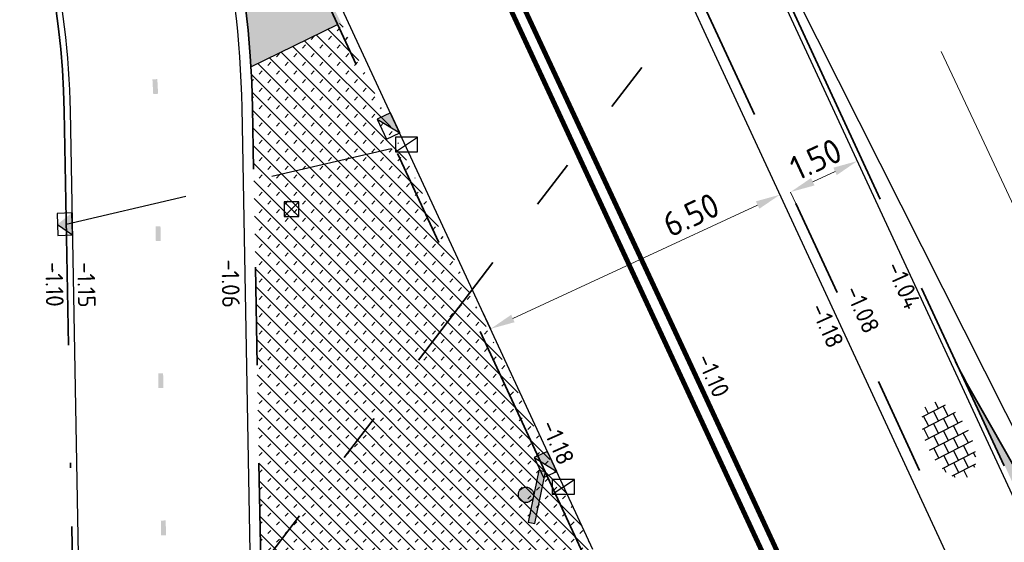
# Model space of a CAD drawing. Header units: metres. Extents: x -1 to 222837, y -2 to 853657.
# Tile 145 of 256: x 111185 to 111205, y 426645 to 426656. Entities that reach past the tile are written whole.
import ezdxf
from ezdxf.enums import TextEntityAlignment as Align

# ---------------------------------------------------------------- set-up
doc = ezdxf.new("R2010")
doc.units = ezdxf.units.M
doc.header["$XCLIPFRAME"] = 0
for name, pattern in [('1-1', [20, 10, -10]), ('AL-TEKENBLADGRENS', [11.5, 2.5, -1.5, 1, -1.5, 1, -1.5, 2.5]), ('RI-HWA_KOLKAANSLUITING', [4.3, 2.5, -1.8]), ('VH-AMSTELBAND', [30, 16, -4, 0, -2, 2, -2, 0, -4]), ('VH-OPSLUITBAND_100X200', [16, 8, -2, 4, -2]), ('VH-TROTTOIRBAND_130-150', [15, 5, -2, 2, -2, 2, -2])]:
    doc.linetypes.add(name, pattern=pattern)
for name, color, linetype in [('A-Maatvoering', 30, 'Continuous'), ('BORD-ZWART', 7, 'Continuous'), ('GreenToColour', 30, 'Continuous'), ('Verkeersbord', 7, 'Continuous'), ('X-REF', 7, 'Continuous')]:
    doc.layers.add(name, color=color, linetype=linetype)
for name, color, linetype, lineweight in [('B-GRS-WERKGRENS', 4, 'WERKGRENS', 25), ('B-OI-RI-GWA_KOLK-S', 30, 'Continuous', 30), ('B-WE-IE-TERREINAFSCHEIDING_KUNSTMATIG_HEKWERK-G', 22, 'IE-TERREINAFSCHEIDING-KUNSTMATIG', 13), ('N-WE-GR-BOS-A', 42, 'Continuous', 18), ('N-WE-GR-GROENVOORZIENING-G', 80, 'Continuous', 35), ('N-WE-RI-HWA_KOLK-S', 150, 'Continuous', 25), ('N-WE-VH-KANTOPSLUITING_OPSLUITBAND_100X200-G VOETPAD', 150, 'VH-OPSLUITBAND_100X200', 35), ('N-WE-VH-KANTOPSLUITING_RWSBAND-G', 210, 'VH-TROTTOIRBAND_130-150', 35), ('N-WE-VH-KANTOPSLUITING_VOORKANT OB 100X200', 7, 'Continuous', 25), ('N-WE-VH-KANTOPSLUITING_VOORKANT RIJWIELPADBAND', 7, 'Continuous', 25), ('N-WE-VH-KANTOPSLUITING_VOORKANT RWS-BAND', 7, 'Continuous', 25), ('N-WE-VH-Trottoirband 150x170', 60, 'VH-AMSTELBAND', 35), ('N-WE-VH-VERHARDING_TEGEL-S', 7, 'Continuous', 25), ('N-WE-VW-MARKERING_LANGS-G', 7, 'Continuous', 35), ('N-WE-VW-MARKERING_LANGS_STREEP-G', 7, 'Continuous', 35), ('SLD-n-wm_wegmarkering', 7, 'Continuous', 25), ('X-XX-AL-HOOGTELABEL-T25', 7, 'Continuous', 25), ('X-XX-AL-TEKENBLADGRENS-G blad 2', 7, 'AL-TEKENBLADGRENS', 35)]:
    doc.layers.add(name, color=color, linetype=linetype, lineweight=lineweight)
doc.layers.add('N-WE-RI-HWA_KOLKAANSLUITING-G', color=7, linetype='RI-HWA_KOLKAANSLUITING', lineweight=25, true_color=0x0078f0)
doc.styles.add('NLCS-ISO', font='NLCS-ISO.ttf')
doc.styles.add('NLCS-ISO-ANNOTATIEF-T25', font='NLCS-ISO.ttf', dxfattribs={"height": 2.5})
doc.styles.add('NLCS-ISO-M1000-T25', font='NLCS-ISO.ttf')
doc.linetypes.add('IE-TERREINAFSCHEIDING-KUNSTMATIG', pattern='A,4,[82,NLCS.shx,S=0.75,R=90,X=0,Y=0],4,-2', length=10)
doc.linetypes.add('WERKGRENS', pattern='A,2.5,-1,[133,ltypeshp.shx,S=1,R=0,X=-1,Y=0],-1,2.5', length=7)
doc.dimstyles.new('NLCS-ANNOTATIEF-T25-PIJL', dxfattribs={"dimtxt": 2.5, "dimasz": 2.5, "dimexe": 2, "dimexo": 2, "dimgap": 0.7, "dimtad": 1, "dimzin": 0, "dimdsep": 46, "dimtxsty": 'NLCS-ISO-ANNOTATIEF-T25', "dimcen": 0, "dimdle": 2, "dimclrd": 256, "dimclre": 256, "dimclrt": 256, "dimadec": 5, "dimazin": 0, "dimtfac": 1, "dimtofl": 0, "dimtmove": 1, "dimatfit": 0, "dimfxl": 2, "dimfxlon": 1, "dimtfillclr": 254, "dimtolj": 1, "dimtzin": 0, "dimlwd": 18, "dimlwe": 18, "dimarcsym": 0})
picture_1 = doc.add_image_def('image1.ecw', size_in_pixel=(400001, 250001))
picture_2 = doc.add_image_def('image2.ecw', size_in_pixel=(120000, 80000))

# ---------------------------------------------------------------- blocks, each defined once
blk = doc.blocks.new('SVH-TEGEL_300X300_DUN_HALFST-SO')
for p, q in [((-1.5, -2.87), (-1.5, 2.87)), ((0, -2.97), (0, 2.97)), ((1.5, -2.87), (1.5, 2.87)), ((-4.89, 1.5), (-4.5, 1.5)), ((-4.5, -1.8), (-4.5, 1.8)), ((-3.7, 2.25), (-3, 2.25)), ((-3, -2.52), (-3, 2.52)), ((-3, 1.5), (-1.5, 1.5)), ((-1.5, 2.25), (0, 2.25)), ((0, 1.5), (1.5, 1.5)), ((1.5, 2.25), (3, 2.25)), ((3, -2.52), (3, 2.52)), ((3, 1.5), (4.5, 1.5)), ((4.5, -1.8), (4.5, 1.8)), ((-5.66, 0), (-4.5, 0)), ((-4.5, 0.75), (-3, 0.75)), ((-3, 0), (-1.5, 0)), ((-1.5, 0.75), (0, 0.75)), ((0, 0), (1.5, 0)), ((1.5, 0.75), (3, 0.75)), ((3, 0), (4.5, 0)), ((4.5, 0.75), (5.48, 0.75)), ((-4.5, -0.75), (-3, -0.75)), ((-1.5, -0.75), (0, -0.75)), ((1.5, -0.75), (3, -0.75)), ((4.5, -0.75), (5.48, -0.75)), ((-4.89, -1.5), (-4.5, -1.5)), ((-3.7, -2.25), (-3, -2.25)), ((-3, -1.5), (-1.5, -1.5)), ((-1.5, -2.25), (0, -2.25)), ((0, -1.5), (1.5, -1.5)), ((1.5, -2.25), (3, -2.25)), ((3, -1.5), (4.5, -1.5))]:
    blk.add_line(p, q)
at = {"style": 'NLCS-ISO'}
blk.add_attdef('FORMAAT', text='', height=1.8, dxfattribs=at).set_placement((-5.76, 0), align=Align.MIDDLE_RIGHT)
blk.add_attdef('KLEUR', text='', height=1.8, dxfattribs=at).set_placement((5.58, 0), align=Align.MIDDLE_LEFT)
at = {"style": 'NLCS-ISO', "flags": 1}
blk.add_attdef('FUNCTIE', text='', height=1.8, dxfattribs=at).set_placement((0.12, -3.58), align=Align.MIDDLE_CENTER)
blk = doc.blocks.new('30')
at = {"layer": 'SLD-n-wm_wegmarkering'}
blk.add_solid([(-0.15, -0.05), (-0.15, 0.05), (0.15, -0.05), (0.15, 0.05)], dxfattribs=at)
blk = doc.blocks.new('*U338')
at = {"layer": 'SLD-n-wm_wegmarkering'}
blk.add_blockref('30', (0.15, 0), dxfattribs=at)
blk = doc.blocks.new('*U339')
at = {"layer": 'SLD-n-wm_wegmarkering', "color": 0, "linetype": 'ByBlock', "lineweight": -2, "transparency": 16777216}
for p, rotation in [((111187.781, 426654.755), 272.9569334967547), ((111187.845, 426651.755), 271.0257304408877), ((111187.899, 426648.756), 271.0257304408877), ((111187.952, 426645.756), 271.0257304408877)]:
    blk.add_blockref('*U338', p, dxfattribs=dict(at, rotation=rotation))
blk = doc.blocks.new('B-SRI-KOLK_STRAAT_300X300-SO')
at = {"color": 0}
for p, q in [((-0.75, 0), (0.75, 1.5)), ((0.75, 0), (-0.75, 1.5))]:
    blk.add_line(p, q, dxfattribs=at)
blk.add_3dface([(-0.75, 0), (0.75, 0), (0.75, 1.5), (-0.75, 1.5)], dxfattribs=at)
blk = doc.blocks.new('B-SRI-KOLK_TROTTOIR-SO')
at = {"color": 0}
blk.add_line((-1.125, 0), (1.125, 1.5), dxfattribs=at)
blk.add_3dface([(-1.125, 0), (1.125, 0), (1.125, 1.5), (-1.125, 1.5)], dxfattribs=at)
blk = doc.blocks.new('N-SRI-KOLK_TROTTOIR-SO')
blk.add_hatch(color=256).paths.add_polyline_path([(1.125, 1.5), (-1.125, 1.5), (-1.125, 0)])
blk.add_line((-1.125, 0), (1.125, 1.5))
at = {"flags": 128}
blk.add_lwpolyline([(-1.125, 0), (1.125, 0), (1.125, 1.5), (-1.125, 1.5)], close=True, dxfattribs=at)
blk = doc.blocks.new('TK in rijwielpadband')
at = {"layer": 'N-WE-RI-HWA_KOLK-S'}
blk.add_hatch(color=256, dxfattribs=at).paths.add_polyline_path([(2.25, 1.5), (0, 1.5), (1.125, 0)])
blk.add_line((1.125, 0), (2.25, 1.5), dxfattribs=at)
at = {"layer": 'N-WE-RI-HWA_KOLK-S', "flags": 128}
blk.add_lwpolyline([(0, 0), (2.25, 0), (2.25, 1.5), (0, 1.5)], close=True, dxfattribs=at)
blk = doc.blocks.new('*D485')
at = {"layer": 'A-Maatvoering', "linetype": 'Continuous', "lineweight": 18, "transparency": 16777216}
for p, q in [((111202.101, 426653.086), (111202.27, 426652.723)), ((111201.194, 426652.665), (111201.648, 426652.875)), ((111200.741, 426652.455), (111200.909, 426652.092))]:
    blk.add_line(p, q, dxfattribs=at)
at = {"layer": 'A-Maatvoering', "transparency": 16777216}
for points in [[(111201.613, 426652.951), (111201.683, 426652.8), (111202.101, 426653.086)], [(111201.159, 426652.74), (111201.229, 426652.589), (111200.741, 426652.455)]]:
    blk.add_solid(points, dxfattribs=at)
at = {"layer": 'Defpoints', "color": 0, "transparency": 16777216}
for p in [(111202.068, 426653.157), (111202.101, 426653.086), (111200.708, 426652.526)]:
    blk.add_point(p, dxfattribs=at)
at = {"layer": 'A-Maatvoering', "transparency": 16777216, "insert": (111201.257, 426653.124), "char_height": 0.5, "attachment_point": 5, "rotation": 24.8781, "style": 'NLCS-ISO-ANNOTATIEF-T25'}
blk.add_mtext('\\A1;1.50', dxfattribs=at)
blk = doc.blocks.new('*D486')
at = {"layer": 'A-Maatvoering', "linetype": 'Continuous', "lineweight": 18, "transparency": 16777216}
for p, q in [((111200.524, 426652.4), (111200.355, 426652.763)), ((111195.08, 426649.876), (111200.07, 426652.189)), ((111194.627, 426649.665), (111194.458, 426650.028))]:
    blk.add_line(p, q, dxfattribs=at)
at = {"layer": 'A-Maatvoering', "transparency": 16777216}
for points in [[(111200.035, 426652.265), (111200.105, 426652.114), (111200.524, 426652.4)], [(111195.045, 426649.951), (111195.115, 426649.8), (111194.627, 426649.665)]]:
    blk.add_solid(points, dxfattribs=at)
at = {"layer": 'Defpoints', "color": 0, "transparency": 16777216}
for p in [(111200.524, 426652.4), (111200.541, 426652.362), (111194.644, 426649.628)]:
    blk.add_point(p, dxfattribs=at)
at = {"layer": 'A-Maatvoering', "transparency": 16777216, "insert": (111198.712, 426651.99), "char_height": 0.5, "attachment_point": 5, "rotation": 24.8781, "style": 'NLCS-ISO-ANNOTATIEF-T25'}
blk.add_mtext('\\A1;6.50', dxfattribs=at)
blk = doc.blocks.new('wiu295a')
at = {"layer": 'BORD-ZWART'}
for points in [[(0.0229, 0), (0, 0), (0, -0.1796), (0.0229, -0.1796)], [(0.0229, -0.0898, 1), (0.0752, -0.0898, 1)]]:
    blk.add_hatch(color=256, dxfattribs=at).paths.add_polyline_path(points)
blk.add_lwpolyline([(0.0229, 0), (0, 0), (0, -0.1796), (0.0229, -0.1796)], close=True, dxfattribs=at)
blk.add_circle((0.049, -0.0898), 0.0261, dxfattribs=at)

msp = doc.modelspace()

# ---------------------------------------------------------------- hatches: boundary and pattern name
at = {"layer": 'GreenToColour', "transparency": 33554559}
h = msp.add_hatch(dxfattribs=at)
h.set_pattern_fill('AGR-PLANTGATVERBETERING_02', color=256, style=0, pattern_type=2)
h.set_pattern_definition([(135, (106543.32906, 432801.75638), (-0.176776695, -0.176776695), []), (45, (106543.32906, 432801.91638), (-0.176776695, 0.176776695), [0.09, -0.16])])
edge = h.paths.add_edge_path()
edge.add_line((111191.5744, 426655.9051), (111189.737, 426655.0051))
edge.add_arc((111168.5355, 426653.6953), 21.242, 1.29437, 3.53529, ccw=False)
edge.add_line((111189.772, 426654.1751), (111190.0016, 426641.3506))
edge.add_arc((111199.7802, 426641.5257), 9.7801, 181.02582, 204.9426)
edge.add_line((111190.9122, 426637.4013), (111191.0218, 426637.165))
edge.add_line((111191.0218, 426637.165), (111193.3827, 426638.2597))
edge.add_line((111193.3827, 426638.2597), (111195.8256, 426644.9274))
edge.add_line((111195.8256, 426644.9274), (111196.7126, 426645.1672))
edge.add_line((111196.7126, 426645.1672), (111191.5744, 426655.9051))
at = {"layer": 'N-WE-GR-BOS-A', "transparency": 33554559}
h = msp.add_hatch(dxfattribs=at)
h.set_pattern_fill('AGR-BOSPLANTSOEN', color=102, scale=0.2, style=0, pattern_type=2)
h.set_pattern_definition([(0, (-0.75, 0), (0.2, 0.2), [0.24, -0.16]), (90, (-0.63, -0.08), (-0.8, 5e-17), [0.16, -0.24]), (90, (-0.43, 0.12), (-0.8, 5e-17), [0.16, -0.24]), (90, (-0.23, -0.04), (-0.8, 5e-17), [0.08, -0.32]), (90, (-0.03, 0.16), (-0.8, 5e-17), [0.08, -0.32])])
edge = h.paths.add_edge_path()
edge.add_line((111189.737, 426655.0051), (111191.5744, 426655.9051))
edge.add_line((111191.5744, 426655.9051), (111188.8672, 426661.5627))
edge.add_line((111188.8672, 426661.5627), (111183.7572, 426672.5821))
edge.add_line((111183.7572, 426672.5821), (111177.9726, 426685.0566))
edge.add_line((111177.9726, 426685.0566), (111164.506, 426708.1543))
edge.add_line((111164.506, 426708.1543), (111163.6779, 426709.94))
edge.add_line((111163.6779, 426709.94), (111162.1559, 426709.2342))
edge.add_arc((111248.6592, 426758.9657), 99.78, 209.894995, 212.332039)
edge.add_line((111164.3488, 426705.6009), (111173.8716, 426690.5559))
edge.add_arc((111089.1894, 426636.9557), 100.22, 24.878104, 32.332039, ccw=False)
edge.add_line((111180.1095, 426679.1172), (111188.359, 426661.3274))
edge.add_arc((111168.5355, 426653.6953), 21.242, 3.53529, 21.05683, ccw=False)
h = msp.add_hatch(dxfattribs=at)
h.set_pattern_fill('AGR-BOSPLANTSOEN', color=102, scale=0.2, style=0, pattern_type=2)
h.set_pattern_definition([(322.66596, (111253.81336, 426622.99316), (0.28031484, 0.03773046), [0.24, -0.16]), (52.666, (111253.86026, 426622.8568), (-0.636091, 0.485169), [0.16, -0.24]), (52.666, (111254.1406, 426622.8945), (-0.636091, 0.485169), [0.16, -0.24]), (52.666, (111254.2026, 426622.646), (-0.636091, 0.485169), [0.08, -0.32]), (52.666, (111254.4829, 426622.6837), (-0.636091, 0.485169), [0.08, -0.32])])
edge = h.paths.add_edge_path()
edge.add_line((111228.1624, 426612.9708), (111230.1857, 426615.584))
edge.add_line((111230.1857, 426615.584), (111226.343, 426618.625))
edge.add_line((111226.343, 426618.625), (111223.635, 426620.771))
edge.add_line((111223.635, 426620.771), (111221.8354, 426622.2901))
edge.add_line((111221.8354, 426622.2901), (111219.893, 426624.127))
edge.add_line((111219.893, 426624.127), (111218.2762, 426625.8027))
edge.add_line((111218.2762, 426625.8027), (111216.7323, 426627.5457))
edge.add_line((111216.7323, 426627.5457), (111215.264, 426629.353))
edge.add_line((111215.264, 426629.353), (111214.3476, 426630.5508))
edge.add_line((111214.3476, 426630.5508), (111213.4732, 426631.7796))
edge.add_line((111213.4732, 426631.7796), (111212.642, 426633.038))
edge.add_line((111212.642, 426633.038), (111211.9451, 426634.1719))
edge.add_line((111211.9451, 426634.1719), (111211.2832, 426635.3266))
edge.add_line((111211.2832, 426635.3266), (111210.657, 426636.501))
edge.add_line((111210.657, 426636.501), (111208.092, 426641.925))
edge.add_line((111208.092, 426641.925), (111207.8342, 426642.4184))
edge.add_line((111207.8342, 426642.4184), (111204.3376, 426648.5486))
edge.add_line((111204.3376, 426648.5486), (111207.2779, 426642.1605))
edge.add_line((111207.2779, 426642.1605), (111205.8264, 426641.4874))
edge.add_arc((111227.479, 426649.9271), 23.2393, 201.2947, 208.46151)
edge.add_arc((111255.0441, 426661.1085), 52.905, 204.8781, 218.77914)
edge.add_arc((111261.2534, 426661.6287), 58.1757, 215.346325, 222.197734)
edge.add_arc((111259.4062, 426655.6778), 52.905, 218.76492, 232.66596)
edge.add_line((111227.3214, 426613.6123), (111228.1624, 426612.9708))

# ---------------------------------------------------------------- linework, layer by layer
at = {"layer": 'B-GRS-WERKGRENS', "flags": 128}
msp.add_lwpolyline([(110696.0424, 426984.6552), (110683.8611, 426993.0575), (110681.5434, 426989.648), (110647.8047, 426943.6556), (110640.0829, 426933.4366), (110631.1128, 426920.9005, 0.1052077), (110625.3199, 426903.2705), (110623.1195, 426903.1135), (110622.8302, 426899.1404), (110622.8257, 426889.069), (110624.314, 426881.9131), (110619.9478, 426879.8593), (110610.3848, 426873.2075), (110605.3942, 426863.2003), (110609.4478, 426861.4866), (110615.1856, 426858.5041), (110624.3283, 426850.7908), (110624.9802, 426851.6022), (110633.8741, 426844.4563), (110643.0504, 426836.1435), (110655.3674, 426823.3669), (110656.8702, 426821.845), (110655.5569, 426820.1319), (110651.9971, 426815.8251), (110661.0857, 426808.031), (110673.7143, 426797.8916), (110678.9933, 426800.935), (110682.0087, 426797.6368), (110681.3441, 426795.8887), (110682.3406, 426793.9995), (110688.6092, 426792.8127), (110694.4162, 426788.3905), (110707.3498, 426779.7534), (110715.9972, 426773.9651), (110732.7151, 426767.339), (110745.7247, 426763.2028), (110771.1914, 426758.373, 0.0609615), (110771.6742, 426758.3185), (110776.6174, 426758.3652, 0.2032449), (110778.0492, 426758.9882), (110779.3918, 426760.4028), (110780.9873, 426760.4434), (110817.1705, 426756.6066), (110816.6589, 426751.3461), (110815.9469, 426746.519), (110856.8361, 426742.5539), (110868.464, 426743.0015), (110903.6966, 426739.1644), (110904.3848, 426743.7349), (110908.755, 426743.0671), (110933.5332, 426740.8075), (110948.0408, 426738.8473), (110947.4256, 426740.8728), (110946.1413, 426744.2355), (110945.7955, 426745.6803), (110945.6322, 426748.1471), (110946.284, 426749.2657), (110950.55, 426751.1074), (110955.1425, 426754.8833), (110957.03, 426770.6443, -0.1858071), (110962.3439, 426783.753), (110989.6664, 426800.1273), (111094.2752, 426788.8928), (111096.9393, 426786.2536), (111113.387, 426770.3931), (111118.0944, 426765.9923), (111122.4936, 426760.6996), (111125.9314, 426762.8446), (111132.5526, 426748.3003), (111130.756, 426746.1019), (111135.8274, 426730.5828), (111138.6736, 426726.3465), (111145.5036, 426725.3036), (111154.9471, 426706.8249), (111165.7603, 426690.152), (111168.851, 426684.8194, -0.4623624), (111168.5963, 426684.1014), (111167.0071, 426683.4965, 0.420484), (111166.7216, 426682.8413), (111168.1987, 426679.1971, 0.4081062), (111168.8402, 426678.9177), (111171.0563, 426679.7624, -0.3865109), (111171.6824, 426679.5171), (111181.5181, 426659.6501, -0.0508334), (111182.4436, 426652.4704), (111182.0314, 426643.923, 0.1424738), (111183.8712, 426635.0932), (111183.4465, 426634.9245, 0.4355486), (111183.181, 426634.2421), (111186.4656, 426627.4501, 0.391009), (111187.0968, 426627.2017), (111187.7695, 426627.4631, -0.6217047), (111188.6778, 426626.8695), (111191.3536, 426623.2086), (111193.4941, 426621.7053, 0.0312453), (111201.9852, 426616.7325), (111203.0999, 426614.7511), (111204.682, 426609.1244), (111214.9386, 426601.3343), (111217.1204, 426598.7395), (111225.8995, 426589.0359), (111234.1322, 426582.7269), (111239.4891, 426579.6722), (111245.6835, 426577.3486), (111253.4749, 426571.9169), (111263.6, 426564.0526), (111282.5854, 426548.9024), (111301.6692, 426532.7467, 0.3053725), (111302.2245, 426532.6856), (111306.0353, 426534.6841, -0.2980823), (111306.5802, 426534.6315), (111324.4609, 426520.2968), (111328.5947, 426517.3176), (111334.5617, 426512.1897), (111347.6676, 426496.9046), (111348.8032, 426495.5161), (111350.8304, 426490.6816), (111350.3674, 426489.5288), (111350.1567, 426488.113), (111358.3017, 426484.7489), (111354.8474, 426480.6644), (111368.3123, 426468.1831), (111377.3553, 426476.996, 0.1363374), (111383.9435, 426482.7516), (111385.2075, 426486.335, 0.1290898), (111392.5323, 426491.085), (111402.9598, 426500.6813), (111414.8163, 426512.1936), (111417.8476, 426515.9853), (111419.2589, 426514.9338), (111421.3759, 426518.0123), (111420.2224, 426518.9196), (111422.81, 426522.1924), (111426.863, 426530.0682, 0.0350706), (111434.8335, 426544.8206), (111439.2413, 426554.0134, -0.0523081), (111448.8827, 426568.1194, -0.040521), (111456.7487, 426576.4924, -0.0466952), (111473.4248, 426590.6198), (111485.5951, 426597.7662, -0.0126767), (111492.9285, 426600.958), (111508.0649, 426606.5204, 0.4105065), (111508.3639, 426607.1562), (111505.5678, 426615.0734, 0.4168207), (111504.9257, 426615.3769, 0.0905865), (111453.5553, 426585.3427, 0.0753554), (111438.7111, 426569.8858), (111431.5958, 426575.2906), (111449.9864, 426597.6332, -0.0167918), (111466.0879, 426610.5482, -0.0557367), (111491.1449, 426625.909), (111496.7623, 426628.282), (111500.0134, 426627.408), (111496.8382, 426635.2441, 0.4365131), (111496.1526, 426635.5043), (111483.8851, 426629.4186), (111469.1011, 426620.6492), (111459.7603, 426613.6987), (111449.6345, 426605.6254), (111441.1156, 426596.9369), (111429.1984, 426582.1603), (111431.0516, 426580.4575), (111406.3855, 426549.5491), (111397.0353, 426537.6586), (111395.2825, 426538.9636), (111392.9955, 426535.9501), (111394.7182, 426534.652), (111385.0563, 426522.0908), (111383.9989, 426523.6376), (111382.3412, 426528.1461), (111377.4375, 426522.2271), (111374.2352, 426518.6692), (111371.5931, 426517.349), (111368.7588, 426516.8835, -0.1652702), (111368.4414, 426516.9363), (111351.2649, 426526.1508), (111324.3951, 426546.666, -0.3657024), (111324.2558, 426547.2959), (111327.3573, 426553.7283), (111318.6307, 426557.5297), (111316.993, 426553.8053, -0.292044), (111316.5453, 426553.5067), (111315.0912, 426553.4777, -0.1776704), (111314.7655, 426553.5899), (111310.1408, 426557.3558), (111311.2887, 426558.5858), (111304.2587, 426562.7405), (111301.5045, 426560.4492), (111295.9509, 426564.4743), (111281.0543, 426575.6912), (111258.9288, 426592.957), (111249.3591, 426601.8548, -0.343865), (111248.8513, 426603.8594), (111251.0811, 426609.1697), (111244.5637, 426612.1342), (111243.3013, 426609.3809, -0.38751), (111240.247, 426608.7097), (111235.9586, 426611.3734), (111222.8523, 426621.7349, -0.1019607), (111210.3565, 426637.5663), (111200.0165, 426658.1073), (111201.4139, 426658.6408), (111199.3001, 426663.2598), (111197.9906, 426662.7333), (111191.4076, 426676.6319), (111174.4849, 426716.3816), (111175.4097, 426716.7231), (111171.0205, 426729.4174), (111175.0412, 426731.185), (111170.1325, 426742.3426), (111166.2238, 426740.4392, -0.410464), (111165.5682, 426740.6918), (111138.6135, 426800.3934), (111133.3697, 426808.996), (111125.2446, 426812.7715), (111122.0804, 426814.7113), (111120.4075, 426811.7274), (111112.4651, 426815.0539), (111113.977, 426818.0228), (111102.5934, 426823.5257), (111102.2145, 426825.6444), (111101.5386, 426826.104), (111098.4509, 426820.0386), (111098.1228, 426816.7559, -0.4783147), (111097.1304, 426815.9869), (111079.7528, 426814.8965), (111037.4827, 426818.9619), (111036.1483, 426820.676), (111025.3219, 426821.8651, -0.5882687), (111024.7204, 426822.5699), (111025.1154, 426826.7463), (111011.1397, 426828.3732), (111010.5098, 426823.377), (110975.0569, 426827.1641, -0.4227405), (110973.7842, 426826.145), (110972.2564, 426826.4378), (110959.5596, 426833.3734), (110958.1603, 426830.409), (110957.3954, 426829.099), (110954.2397, 426830.6759, 0.4177603), (110954.0263, 426831.7812), (110953.0451, 426832.2923), (110947.7288, 426821.8867, 0.3948319), (110948.0794, 426820.5624), (110946.5009, 426817.2404, 0.3462481), (110946.8876, 426815.8708), (110948.0794, 426815.2823), (110932.6313, 426785.3128), (110928.0532, 426787.6811), (110926.0816, 426783.9946), (110917.98, 426788.1352), (110915.9109, 426784.42), (110924.7467, 426780.0296), (110923.0733, 426776.8554, -0.3567778), (110920.2972, 426775.4672), (110916.1875, 426776.0072), (110915.9141, 426771.5714), (110913.7365, 426768.8555), (110905.8767, 426769.8295), (110900.4014, 426769.4949), (110863.1263, 426773.5086), (110863.2476, 426775.3474), (110848.047, 426776.8987), (110848.3121, 426779.5808), (110834.4844, 426781.2506), (110832.1514, 426778.2107), (110815.8574, 426780.0038), (110815.8584, 426779.1503), (110801.2397, 426780.3392), (110782.6093, 426782.222), (110759.4143, 426784.7077), (110754.5988, 426785.9779), (110742.745, 426787.1149, -0.0827147), (110722.469, 426795.3305), (110715.9744, 426799.6762), (110697.6211, 426814.5447), (110698.7305, 426815.8539), (110693.1992, 426820.2996), (110694.4011, 426821.1956), (110690.4312, 426824.4068), (110689.2759, 426823.1938), (110680.9801, 426829.6825), (110667.8024, 426840.4947), (110648.298, 426856.8491), (110644.9707, 426860.4465), (110640.9767, 426865.7977, -0.1510224), (110633.0251, 426899.4367), (110633.3008, 426902.589), (110632.0835, 426902.7381, -0.0338708), (110634.6762, 426913.6872, -0.0642324), (110643.7421, 426928.4733), (110681.0035, 426978.4881), (110692.6868, 426980.9045)], format="xyb", close=True, dxfattribs=at)
at = {"layer": 'B-WE-IE-TERREINAFSCHEIDING_KUNSTMATIG_HEKWERK-G', "flags": 128}
msp.add_lwpolyline([(111217.936, 426629.327), (111215.124, 426632.398), (111211.4843, 426639.2059), (111209.922, 426642.281), (111204.638, 426653.5566), (111203.8128, 426655.3175)], dxfattribs=at)
at = {"layer": 'GreenToColour', "transparency": 33554585, "flags": 128}
msp.add_lwpolyline([(111189.74, 426655.0066), (111191.5062, 426655.8717)], dxfattribs=at)
at = {"layer": 'N-WE-GR-GROENVOORZIENING-G', "flags": 128}
msp.add_lwpolyline([(111230.1857, 426615.584), (111226.343, 426618.625), (111223.635, 426620.771), (111221.8354, 426622.2901), (111219.893, 426624.127), (111218.2762, 426625.8027), (111216.7323, 426627.5457), (111215.264, 426629.353), (111214.3476, 426630.5508), (111213.4732, 426631.7796), (111212.642, 426633.038), (111211.9451, 426634.1719), (111211.2832, 426635.3266), (111210.657, 426636.501), (111208.092, 426641.925), (111206.614, 426644.548), (111204.399, 426648.439), (111204.3376, 426648.5486), (111204.2776, 426648.6589), (111204.219, 426648.77), (111204.1605, 426648.8843), (111204.1035, 426648.9993)], dxfattribs=at)
at = {"layer": 'N-WE-RI-HWA_KOLKAANSLUITING-G', "flags": 128}
msp.add_lwpolyline([(111185.9739, 426651.8017), (111192.8898, 426653.4109)], dxfattribs=at)
at = {"layer": 'N-WE-VH-KANTOPSLUITING_OPSLUITBAND_100X200-G VOETPAD', "flags": 128}
msp.add_lwpolyline([(111200.534, 426659.118), (111199.6332, 426658.646), (111200.6247, 426656.5078), (111207.2779, 426642.1605), (111205.8264, 426641.4874)], dxfattribs=at)
at = {"layer": 'N-WE-VH-KANTOPSLUITING_RWSBAND-G', "flags": 128}
for points in [[(111172.6626, 426713.0041), (111195.1632, 426664.4822), (111199.1732, 426655.8347), (111207.0485, 426638.8519, 0.0607292), (111213.8012, 426627.973, 0.0299038), (111218.155, 426622.5526, 0.0607292), (111227.3214, 426613.6123), (111238.8141, 426604.8464)], [(111190.656, 426638.0043, -0.0878301), (111190.0016, 426641.3506), (111189.772, 426654.1751, 0.104453), (111187.8989, 426662.3195)]]:
    msp.add_lwpolyline(points, format="xyb", dxfattribs=at)
msp.add_lwpolyline([(111196.513, 426645.0747), (111188.8672, 426661.5627), (111183.7572, 426672.5821), (111177.9726, 426685.0566), (111164.506, 426708.1543), (111164.0986, 426709.0328)], dxfattribs=at)
at = {"layer": 'N-WE-VH-KANTOPSLUITING_VOORKANT OB 100X200', "flags": 128}
msp.add_lwpolyline([(111200.4876, 426659.2066), (111199.5024, 426658.6904), (111200.534, 426656.4658), (111207.1451, 426642.2091), (111205.7843, 426641.5781)], dxfattribs=at)
at = {"layer": 'N-WE-VH-KANTOPSLUITING_VOORKANT RIJWIELPADBAND', "flags": 128}
msp.add_lwpolyline([(111161.2055, 426703.6113), (111170.7284, 426688.5663, -0.0325354), (111176.7347, 426677.5522), (111180.9224, 426668.5215), (111184.5241, 426660.7545, -0.104453), (111186.0526, 426654.1085), (111186.2822, 426641.284, 0.104453), (111187.5328, 426635.8463), (111187.7396, 426635.4004)], format="xyb", dxfattribs=at)
at = {"layer": 'N-WE-VH-KANTOPSLUITING_VOORKANT RWS-BAND', "flags": 128}
for points in [[(110847.5055, 426772.6313), (110900.5174, 426767.0487, 0.3169914), (110940.7621, 426789.5083, -0.3166094), (110997.0273, 426820.9597), (111007.4046, 426819.8815), (111027.4729, 426817.7963), (111088.029, 426811.5043, -0.1033162), (111116.0716, 426802.539, -0.0084798), (111118.167, 426801.3049, -0.0291658), (111124.3225, 426797.1573, -0.1114675), (111143.6689, 426772.0344), (111148.6442, 426761.3052), (111155.0361, 426750.4923), (111159.5907, 426740.6704), (111167.1636, 426724.3397), (111170.9843, 426716.1004), (111194.9636, 426664.3897), (111198.9736, 426655.7422), (111206.8489, 426638.7594, 0.0606981), (111213.6256, 426627.8404, 0.0298473), (111217.9876, 426622.4097, 0.0606981), (111227.1879, 426613.4374), (111238.6806, 426604.6715)], [(111196.7126, 426645.1672), (111189.0668, 426661.6552), (111183.9568, 426672.6747), (111178.1678, 426685.1585), (111164.7012, 426708.2562), (111156.6677, 426725.5802), (111154.8533, 426724.7388, 0.4142136), (111154.6101, 426724.0749), (111157.9387, 426716.8968, 0.0325354), (111164.1629, 426705.4832), (111173.6857, 426690.4382, -0.0325354), (111179.9099, 426679.0246), (111187.6994, 426662.227, -0.104453), (111189.552, 426654.1712), (111189.7817, 426641.3466, 0.104453), (111190.708, 426637.3187), (111190.9148, 426636.8728)]]:
    msp.add_lwpolyline(points, format="xyb", dxfattribs=at)
at = {"layer": 'N-WE-VH-Trottoirband 150x170', "ltscale": 0.6, "flags": 128}
msp.add_lwpolyline([(111159.161, 426706.7489, 0.010044), (111161.1041, 426703.5472), (111170.627, 426688.5021, -0.0325354), (111176.6258, 426677.5017), (111180.8136, 426668.471), (111184.4534, 426660.6218, -0.1030157), (111185.9326, 426654.1064), (111186.1622, 426641.2818, 0.104453), (111187.4239, 426635.7958), (111187.5252, 426635.5774)], format="xyb", dxfattribs=at)
at = {"layer": 'N-WE-VW-MARKERING_LANGS-G', "linetype": '1-1', "ltscale": 0.5, "flags": 128}
for points in [[(111209.5198, 426627.6028, 0.1, 0.1, 0), (111209.0288, 426628.3092, 0.1, 0.1, 0), (111208.7804, 426628.6951, 0.1, 0.1, 0), (111208.0408, 426629.844, 0.1, 0.1, 0), (111207.0997, 426631.4157, 0.1, 0.1, 0), (111204.8116, 426635.7602, 0.1, 0.1, 0), (111203.2892, 426639.0432, 0.1, 0.1, 0), (111199.6351, 426646.9231, 0.1, 0.1, 0), (111198.7043, 426648.9302, 0.1, 0.1, 0), (111198.2264, 426649.9542, 0, 0, 0)], [(111209.288, 426627.4457, 0.1, 0.1, 0), (111208.7961, 426628.1535, 0.1, 0.1, 0), (111208.5239, 426628.5763, 0.1, 0.1, 0), (111207.8029, 426629.6962, 0.1, 0.1, 0), (111206.8555, 426631.2784, 0.1, 0.1, 0), (111204.5607, 426635.6357, 0.1, 0.1, 0), (111203.0352, 426638.9254, 0.1, 0.1, 0), (111200.1955, 426645.049, 0.1, 0.1, 0), (111197.9836, 426649.819, 0, 0, 0)]]:
    msp.add_lwpolyline(points, format="xyseb", dxfattribs=at)
at = {"layer": 'N-WE-VW-MARKERING_LANGS_STREEP-G', "const_width": 0.1, "flags": 128}
for points in [[(111197.9836, 426649.819), (111191.8882, 426662.9635), (111186.7782, 426673.983), (111180.459, 426687.6102)], [(111198.2264, 426649.9542), (111180.6148, 426687.6874)]]:
    msp.add_lwpolyline(points, dxfattribs=at)
at = {"layer": 'X-XX-AL-TEKENBLADGRENS-G blad 2', "color": 4, "flags": 128}
msp.add_lwpolyline([(111202.9124, 426661.8171), (111352.4575, 426547.7538), (111322.461, 426508.4261), (111172.9158, 426622.4895)], close=True, dxfattribs=at)

# ---------------------------------------------------------------- block references
at = {"layer": 'B-OI-RI-GWA_KOLK-S', "xscale": 0.1999999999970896, "yscale": 0.1999999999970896, "zscale": 0.1999999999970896}
for name, p in [('B-SRI-KOLK_TROTTOIR-SO', (111192.911, 426653.275, -1.278)), ('B-SRI-KOLK_TROTTOIR-SO', (111192.911, 426653.275, -1.278)), ('B-SRI-KOLK_STRAAT_300X300-SO', (111190.565, 426651.957, -1.226)), ('B-SRI-KOLK_STRAAT_300X300-SO', (111190.565, 426651.957, -1.226)), ('B-SRI-KOLK_TROTTOIR-SO', (111196.109, 426646.293, -1.211)), ('B-SRI-KOLK_TROTTOIR-SO', (111196.109, 426646.293, -1.211))]:
    msp.add_blockref(name, p, dxfattribs=at)
at = {"layer": 'N-WE-RI-HWA_KOLK-S', "xscale": 0.1999999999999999, "yscale": 0.1999999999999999, "zscale": 0.1999999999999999, "rotation": 295.0173441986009}
for p in [(111192.4077, 426653.7374), (111195.6088, 426646.8343)]:
    msp.add_blockref('N-SRI-KOLK_TROTTOIR-SO', p, dxfattribs=at)
at = {"layer": 'N-WE-RI-HWA_KOLK-S', "color": 1, "xscale": 0.2, "yscale": 0.2, "zscale": 0.2, "rotation": 271.8536888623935}
msp.add_blockref('TK in rijwielpadband', (111185.7868, 426652.019), dxfattribs=at)
at = {"layer": 'N-WE-VH-VERHARDING_TEGEL-S', "xscale": 0.15, "yscale": 0.15, "zscale": 0.15, "rotation": 117.1537167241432}
msp.add_blockref('SVH-TEGEL_300X300_DUN_HALFST-SO', (111203.9628, 426647.3854), dxfattribs=at)
at = {"layer": 'SLD-n-wm_wegmarkering'}
msp.add_blockref('*U339', (0, 0), dxfattribs=at)
at = {"layer": 'Verkeersbord', "xscale": 6, "yscale": 6, "zscale": 0.8724086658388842, "rotation": 168.3739893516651}
msp.add_blockref('wiu295a', (111195.5271, 426645.6923), dxfattribs=at)

# ---------------------------------------------------------------- texts
at = {"layer": 'X-XX-AL-HOOGTELABEL-T25', "char_height": 0.36, "attachment_point": 1, "style": 'NLCS-ISO-M1000-T25'}
for s, insert, rotation in [('\\pt0.72;-1.10', (111185.9041, 426651.0328), 271.16078), ('\\pt0.72;-1.15', (111186.5554, 426651.0291), 271.16078), ('\\pt0.72;-1.06', (111189.4948, 426651.0873), 271.16078), ('\\pt0.72;-1.04', (111203.0075, 426651.084), 294.05192), ('\\pt0.72;-1.08', (111202.165, 426650.5942), 294.05192), ('\\pt0.72;-1.18', (111201.4602, 426650.2382), 294.05192), ('\\pt0.72;-1.10', (111199.14, 426649.2093), 294.05192), ('\\pt0.72;-1.18', (111195.9704, 426647.8562), 293.74078)]:
    msp.add_mtext_dynamic_manual_height_columns(s, width=2.935624, gutter_width=2.5, heights=[0], dxfattribs=dict(at, insert=insert, rotation=rotation))

# ---------------------------------------------------------------- dimensions: what is measured, and where the dimension line sits
at = {"layer": 'A-Maatvoering'}
dim = msp.add_aligned_dim(p1=(111200.7077, 426652.5257, -0.12), p2=(111202.0685, 426653.1567, -0.12), distance=-0.0784, dimstyle='NLCS-ANNOTATIEF-T25-PIJL', dxfattribs=at)
dim.commit()
dim.dimension.update_dxf_attribs({"geometry": '*D485', "text_midpoint": (111201.257, 426653.1239, -0.12)})
dim = msp.add_linear_dim(base=(111200.5236, 426652.3998, -0.12), p1=(111194.6442, 426649.6275, -0.12), p2=(111200.5411, 426652.362, -0.12), angle=24.8781, dimstyle='NLCS-ANNOTATIEF-T25-PIJL', dxfattribs=at)
dim.commit()
dim.dimension.update_dxf_attribs({"geometry": '*D486', "text_midpoint": (111198.8764, 426651.636, -0.12), "dimtype": 161})

# ---------------------------------------------------------------- pictures from other files: only their frames are drawn
at = {"layer": 'X-REF'}
image = msp.add_image(picture_1, insert=(100000.0001, 424999.9001), size_in_units=(40000, 25000.0375), dxfattribs=at)
image.set_boundary_path([(93497.8255, 208977.5368), (156894.5073, 250000.5)])
image = msp.add_image(picture_2, insert=(109499.5231, 424999.9595), size_in_units=(6001.8618, 4001.2412), dxfattribs=at)
image.dxf.flags = 7

doc.saveas('drawing.dxf')
